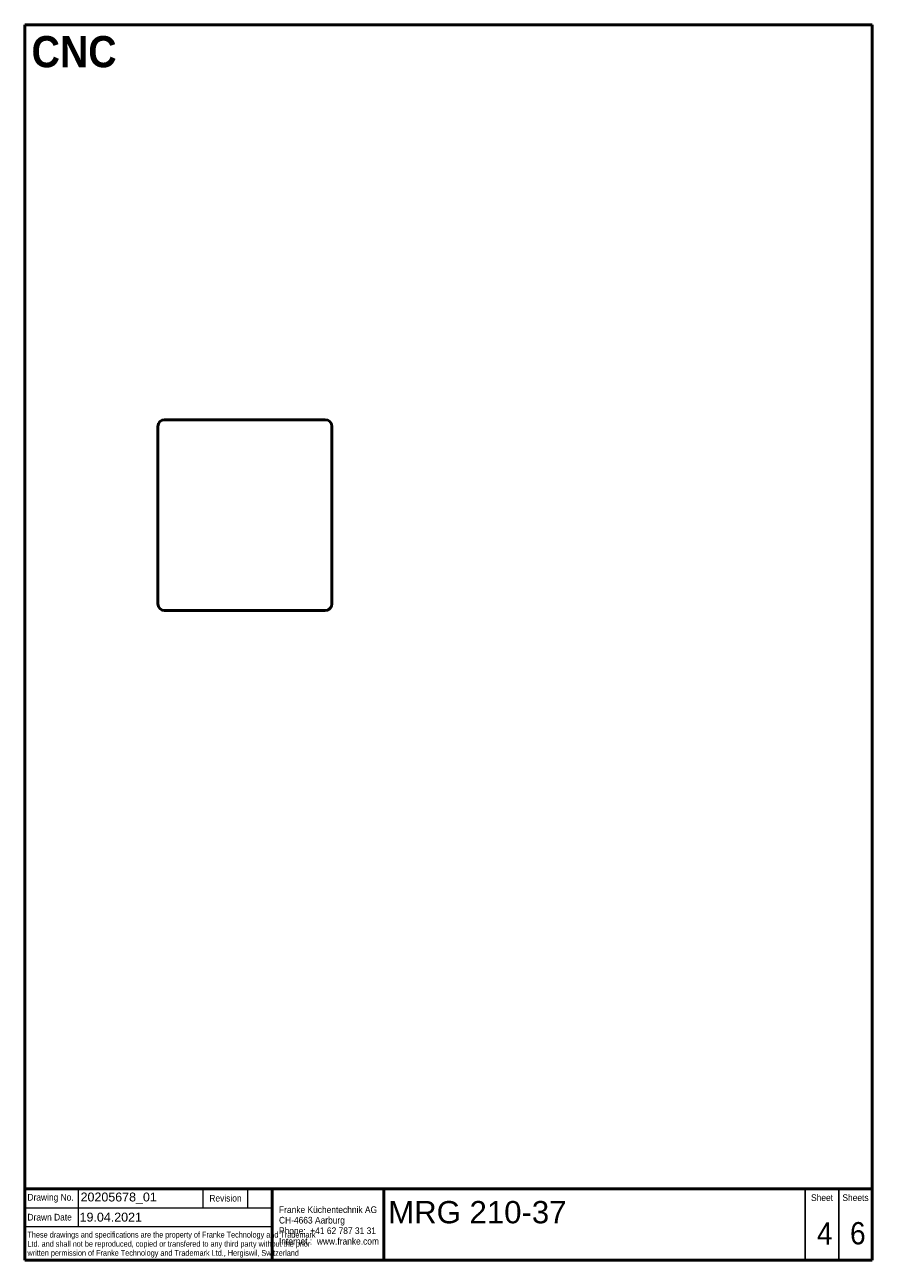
# Model space of a CAD drawing. Header units: millimetres. Extents: x 100 to 2000, y 93 to 2870.
import ezdxf
from ezdxf.enums import TextEntityAlignment as Align

# ---------------------------------------------------------------- set-up
doc = ezdxf.new("R2010")
doc.units = ezdxf.units.MM
doc.header["$LTSCALE"] = 10
for name, color, linetype, lineweight in [('Sketch Geometry(DIN)', 7, 'Continuous', 50), ('Sketch Geometry(ISO)', 7, 'Continuous', 50), ('Symbole(DIN)', 7, 'Continuous', 25), ('Symbols(ISO)', 7, 'Continuous', 25), ('Visible Edges(ISO)', 7, 'Continuous', 50)]:
    doc.layers.add(name, color=color, linetype=linetype, lineweight=lineweight)
doc.styles.add('Text Style20', font='arial.ttf')
doc.styles.add('Text Style40', font='arial.ttf')
doc.styles.add('Text Style9', font='arial.ttf')
doc.styles.add('Text_5.0mm', font='arial.ttf', dxfattribs={"width": 0.9})
doc.styles.add('Text__1.3mm', font='arial.ttf', dxfattribs={"width": 0.9})
doc.styles.add('Text__1.5mm', font='arial.ttf', dxfattribs={"width": 0.9})
doc.styles.add('Text__3.5mm', font='arial.ttf', dxfattribs={"width": 0.9})
doc.styles.add('Text__5.0mm', font='arial.ttf', dxfattribs={"width": 0.9})

# ---------------------------------------------------------------- blocks, each defined once
blk = doc.blocks.new('Title Blocks FKT-Marketing')
at = {"layer": 'Sketch Geometry(DIN)', "color": 7, "linetype": 'Continuous', "lineweight": 50}
for p, q in [((97.45, 118.35), (287.45, 118.35)), ((97.45, 118.35), (97.45, 102.35)), ((152.95, 118.35), (152.95, 102.35)), ((177.95, 102.35), (177.95, 118.35)), ((287.45, 102.35), (287.45, 118.35)), ((97.45, 102.35), (287.45, 102.35))]:
    blk.add_line(p, q, dxfattribs=at)
at = {"layer": 'Sketch Geometry(DIN)', "color": 7, "linetype": 'Continuous', "lineweight": 18}
for p, q in [((109.45, 118.35), (109.45, 109.85)), ((137.45, 114.1), (137.45, 118.35)), ((147.45, 114.1), (147.45, 118.35)), ((97.45, 114.1), (152.95, 114.1)), ((97.45, 109.85), (152.95, 109.85))]:
    blk.add_line(p, q, dxfattribs=at)
at = {"layer": 'Sketch Geometry(DIN)', "color": 7, "linetype": 'Continuous', "lineweight": 25}
for p, q in [((272.45, 118.35), (272.45, 102.35)), ((279.95, 118.35), (279.95, 102.35))]:
    blk.add_line(p, q, dxfattribs=at)
at = {"layer": 'Symbole(DIN)', "color": 7, "style": 'Text__1.5mm'}
for s, insert, char_height, width, attachment_point in [('\\fArial|b0|i0;Drawing No.', (98.05, 116.22), 1.4986, 15.7321, 4), ('Revision', (142.45, 116.22), 1.499, 13.4705, 5), ('Sheet', (276.2, 116.35), 1.499, 6.6871, 5), ('Sheets', (283.7, 116.35), 1.499, 6.6871, 5), ('Drawn Date', (98.05, 111.97), 1.499, 13.6702, 4)]:
    blk.add_mtext(s, dxfattribs=dict(at, insert=insert, char_height=char_height, width=width, attachment_point=attachment_point))
at = {"layer": 'Symbole(DIN)', "color": 7, "attachment_point": 4, "line_spacing_factor": 0.944221}
for s, insert, char_height, width, style in [('\\fArial|b0|i0;{\\H1.4986;Franke Küchentechnik AG\\PCH-4663 Aarburg\\PPhone:  +41 62 787 31 31\\PInternet :  www.franke.com}', (154.45, 110.11), 1.4986, 34.1835, 'Text__3.5mm'), ('\\fArial|b0|i0;\\W0.75;These drawings and specifications are the property of Franke Technology and Trademark Ltd. and shall not be reproduced, copied or transfered to any third party without the prior written permission of Franke Technology and Trademark Ltd., Hergiswil, Switzerland', (98.05, 105.81), 1.3, 54.5435, 'Text__1.3mm')]:
    blk.add_mtext(s, dxfattribs=dict(at, insert=insert, char_height=char_height, width=width, style=style))
at = {"layer": 'Symbole(DIN)', "color": 7}
for tag, p, height, style in [('Document_Number_001', (109.96, 115.5), 2, 'Text Style40'), ('Title_001', (178.93, 110.6), 5, 'Text Style20'), ('Drawn_Date_001', (109.74, 110.99), 2, 'Text Style40')]:
    blk.add_attdef(tag, p, '', height=height, dxfattribs=dict(at, style=style))
at = {"layer": 'Symbole(DIN)', "color": 7, "style": 'Text Style40'}
blk.add_attdef('Revision_Index_1', text='', height=2, dxfattribs=at).set_placement((150.2, 116.22), align=Align.MIDDLE_CENTER)
at = {"layer": 'Symbole(DIN)', "color": 7, "style": 'Text__5.0mm', "width": 0.9}
for tag, p in [('Sheet_number_001', (275.06, 105.85)), ('Number_of_sheets_001', (282.47, 105.88))]:
    blk.add_attdef(tag, p, '', height=5, dxfattribs=at)
at = {"layer": 'Symbole(DIN)', "color": 7, "style": 'Text Style9'}
blk.add_attdef('Auxiliary_Remark1', text='', height=3.5, dxfattribs=at).set_placement((179.45, 105.85), align=Align.MIDDLE_LEFT)
blk = doc.blocks.new('Borders Marketing Border')
at = {"layer": 'Sketch Geometry(ISO)'}
for p, q in [((10, 287), (200, 287)), ((10, 10), (10, 287)), ((200, 287), (200, 10)), ((200, 10), (10, 10))]:
    blk.add_line(p, q, dxfattribs=at)

msp = doc.modelspace()

# ---------------------------------------------------------------- linework, layer by layer
at = {"layer": 'Visible Edges(ISO)'}
for p, q in [((413.6, 1984.5), (773.6, 1984.5)), ((398.6, 1571.5), (398.6, 1969.5)), ((788.6, 1969.5), (788.6, 1571.5)), ((773.6, 1556.5), (413.6, 1556.5))]:
    msp.add_line(p, q, dxfattribs=at)
for centre, start, end in [((413.6, 1969.5), 90, 180), ((773.6, 1969.5), 0, 90), ((413.6, 1571.5), 180, 270), ((773.6, 1571.5), 270, 0)]:
    msp.add_arc(centre, 15, start, end, dxfattribs=at)

# ---------------------------------------------------------------- block references
at = {"xscale": 10, "yscale": 10, "zscale": 10}
msp.add_blockref('Borders Marketing Border', (0, 0), dxfattribs=at)
msp.add_blockref('Title Blocks FKT-Marketing', (-874.5, -923.5), dxfattribs=at).add_auto_attribs({'Title_001': 'MRG 210-37', 'Document_Number_001': '20205678_01', 'Drawn_Date_001': '19.04.2021', 'Sheet_number_001': '4', 'Number_of_sheets_001': '6'})

# ---------------------------------------------------------------- texts
at = {"layer": 'Symbols(ISO)', "color": 7, "insert": (115.2, 2809.2), "char_height": 70, "width": 190.633, "attachment_point": 4, "style": 'Text_5.0mm'}
msp.add_mtext('\\fArial|b1|i0;{\\H70.0000;CNC}', dxfattribs=at)

doc.saveas('drawing.dxf')
